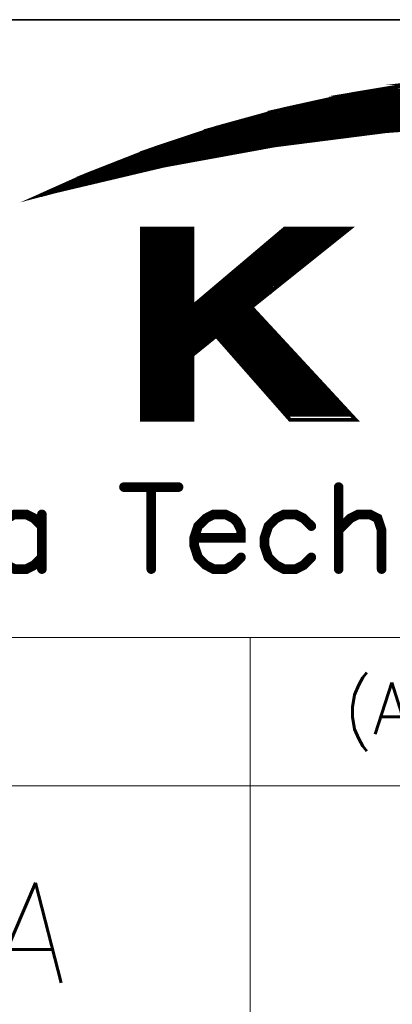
# Model space of a CAD drawing. Header units: millimetres. Extents: x 4497 to 11741, y 5958 to 12619.
# Tile 56 of 256: x 4881 to 4889, y 7003 to 7024. Entities that reach past the tile are written whole.
import ezdxf
from ezdxf.enums import TextEntityAlignment as Align

# ---------------------------------------------------------------- set-up
doc = ezdxf.new("R2010")
doc.units = ezdxf.units.MM
doc.header["$LTSCALE"] = 0.8
doc.layers.get('0').update_dxf_attribs({"linetype": 'CONTINUOUS', "lineweight": 0})
doc.layers.add('2', color=3, linetype='CONTINUOUS', lineweight=0)
doc.styles.get("Standard").update_dxf_attribs({"font": 'romans.shx', "width": 0.8, "oblique": 5, "bigfont": 'whgtxt.shx'})

# ---------------------------------------------------------------- blocks, each defined once
blk = doc.blocks.new('SMOOTH_0$0254')
at = {"const_width": 0.0127}
blk.add_lwpolyline([(-0.00635, 0, 1), (0.00635, 0, 1)], format="xyb", close=True, dxfattribs=at)
blk = doc.blocks.new('SMOOTH_0$064516')
at = {"const_width": 0.0323}
blk.add_lwpolyline([(-0.0161, 0, 1), (0.0161, 0, 1)], format="xyb", close=True, dxfattribs=at)
blk = doc.blocks.new('logo')
at = {"color": 7}
for points, const_width in [([(-3495.641, 5338.044), (-3491.64, 5339.83), (-3485.861, 5342.097), (-3479.97, 5344.064), (-3473.985, 5345.713), (-3467.914, 5347.052), (-3461.791, 5348.074)], 0.338), ([(-3454.81, 5344.51), (-3464.814, 5343.755), (-3474.775, 5342.484), (-3484.65, 5340.681), (-3494.422, 5338.371), (-3495.641, 5338.044)], 0.338), ([(-3470.624, 5346.391), (-3420.251, 5346.391)], 0.338), ([(-3421.603, 5346.729), (-3469.272, 5346.729)], 0.338), ([(-3474.343, 5345.546), (-3416.87, 5345.546)], 0.338), ([(-3418.222, 5345.884), (-3472.483, 5345.884)], 0.338), ([(-3476.202, 5344.954), (-3414.588, 5344.954)], 0.338), ([(-3475.526, 5345.207), (-3415.518, 5345.207)], 0.338), ([(-3478.738, 5344.278), (-3459.298, 5344.278)], 0.338), ([(-3467.75, 5343.602), (-3467.328, 5343.602)], 0.338), ([(-3483.555, 5342.756), (-3473.836, 5342.756)], 0.338), ([(-3482.71, 5343.01), (-3471.976, 5343.01)], 0.338), ([(-3482.034, 5343.264), (-3469.948, 5343.264)], 0.338), ([(-3481.273, 5343.517), (-3467.75, 5343.517)], 0.338), ([(-3473.92, 5342.841), (-3473.159, 5342.841)], 0.338), ([(-3472.061, 5343.095), (-3471.131, 5343.095)], 0.338), ([(-3469.863, 5343.348), (-3469.271, 5343.348)], 0.338), ([(-3486.006, 5341.911), (-3478.738, 5341.911)], 0.338), ([(-3484.823, 5342.249), (-3476.625, 5342.249)], 0.338), ([(-3487.866, 5341.151), (-3483.048, 5341.151)], 0.338), ([(-3487.189, 5341.404), (-3481.611, 5341.404)], 0.338), ([(-3486.682, 5341.658), (-3480.09, 5341.658)], 0.338), ([(-3484.4, 5340.982), (-3483.809, 5340.982)], 0.338), ([(-3483.133, 5341.235), (-3482.541, 5341.235)], 0.338), ([(-3481.611, 5341.489), (-3481.104, 5341.489)], 0.338), ([(-3480.005, 5341.742), (-3479.752, 5341.742)], 0.338), ([(-3492.683, 5338.869), (-3489.049, 5340.559)], 0.338), ([(-3489.387, 5340.474), (-3491.584, 5339.545)], 0.338), ([(-3491.415, 5339.207), (-3488.626, 5340.559)], 0.338), ([(-3490.401, 5339.46), (-3488.204, 5340.559)], 0.338), ([(-3489.133, 5340.052), (-3488.035, 5340.052)], 0.338), ([(-3488.626, 5340.221), (-3487.02, 5340.221)], 0.338), ([(-3488.457, 5340.897), (-3484.485, 5340.897)], 0.338), ([(-3488.373, 5340.474), (-3486.091, 5340.474)], 0.338), ([(-3493.613, 5338.7), (-3491.584, 5339.629)], 0.338), ([(-3486.344, 5335.065), (-3486.344, 5318.162)], 0.338), ([(-3486.091, 5318.077), (-3486.091, 5334.981)], 0.338), ([(-3485.837, 5318.077), (-3485.837, 5334.981)], 0.338), ([(-3485.584, 5318.077), (-3485.584, 5334.981)], 0.338), ([(-3485.33, 5318.077), (-3485.33, 5334.981)], 0.338), ([(-3485.076, 5318.077), (-3485.076, 5334.981)], 0.338), ([(-3484.823, 5318.077), (-3484.823, 5334.981)], 0.338), ([(-3484.569, 5317.993), (-3484.569, 5334.896)], 0.338), ([(-3484.316, 5317.993), (-3484.316, 5334.896)], 0.338), ([(-3484.062, 5318.077), (-3484.062, 5334.981)], 0.338), ([(-3483.893, 5335.065), (-3483.893, 5317.993)], 0.338), ([(-3483.724, 5318.077), (-3483.724, 5334.981)], 0.338), ([(-3483.471, 5318.077), (-3483.471, 5334.981)], 0.338), ([(-3483.217, 5318.077), (-3483.217, 5334.981)], 0.338), ([(-3482.963, 5318.077), (-3482.963, 5334.981)], 0.338), ([(-3482.71, 5318.077), (-3482.71, 5334.981)], 0.338), ([(-3482.456, 5318.077), (-3482.456, 5334.981)], 0.338), ([(-3482.203, 5317.993), (-3482.203, 5334.896)], 0.338), ([(-3475.103, 5333.967), (-3469.61, 5333.967)], 0.338), ([(-3474.681, 5334.22), (-3469.187, 5334.22)], 0.338), ([(-3474.427, 5334.474), (-3468.933, 5334.474)], 0.338), ([(-3474.174, 5334.727), (-3468.494, 5334.727)], 0.338), ([(-3475.948, 5333.206), (-3470.455, 5333.206)], 0.338), ([(-3475.61, 5333.459), (-3470.201, 5333.459)], 0.338), ([(-3475.357, 5333.713), (-3469.863, 5333.713)], 0.338), ([(-3477.216, 5332.192), (-3471.723, 5332.192)], 0.338), ([(-3476.878, 5332.445), (-3471.469, 5332.445)], 0.338), ([(-3476.54, 5332.699), (-3471.215, 5332.699)], 0.338), ([(-3476.287, 5332.952), (-3470.793, 5332.952)], 0.338), ([(-3478.061, 5331.431), (-3472.737, 5331.431)], 0.338), ([(-3477.723, 5331.685), (-3472.399, 5331.685)], 0.338), ([(-3477.47, 5331.938), (-3472.145, 5331.938)], 0.338), ([(-3479.245, 5330.417), (-3474.005, 5330.417)], 0.338), ([(-3478.991, 5330.67), (-3473.666, 5330.67)], 0.338), ([(-3478.653, 5330.924), (-3473.413, 5330.924)], 0.338), ([(-3478.399, 5331.177), (-3473.075, 5331.177)], 0.338), ([(-3480.174, 5329.656), (-3474.934, 5329.656), (-3474.934, 5329.572), (-3474.85, 5329.656)], 0.338), ([(-3479.836, 5329.91), (-3474.681, 5329.91)], 0.338), ([(-3479.498, 5330.163), (-3474.343, 5330.163)], 0.338), ([(-3481.442, 5328.642), (-3476.202, 5328.642)], 0.338), ([(-3481.104, 5328.895), (-3475.948, 5328.895)], 0.338), ([(-3480.766, 5329.149), (-3475.61, 5329.149)], 0.338), ([(-3480.428, 5329.403), (-3475.272, 5329.403)], 0.338), ([(-3482.203, 5327.797), (-3476.709, 5327.797)], 0.338), ([(-3481.696, 5328.388), (-3476.54, 5328.388)], 0.338), ([(-3482.372, 5327.374), (-3476.287, 5327.374)], 0.338), ([(-3482.372, 5327.036), (-3476.117, 5327.036)], 0.338), ([(-3482.287, 5326.867), (-3475.864, 5326.867)], 0.338), ([(-3482.203, 5327.543), (-3476.456, 5327.543)], 0.338), ([(-3482.203, 5327.205), (-3476.117, 5327.205)], 0.338), ([(-3475.441, 5326.36), (-3482.372, 5326.36)], 0.338), ([(-3482.372, 5326.191), (-3475.272, 5326.191)], 0.338), ([(-3482.287, 5326.529), (-3475.526, 5326.529)], 0.338), ([(-3482.456, 5325.261), (-3480.428, 5325.261)], 0.338), ([(-3482.287, 5325.937), (-3475.019, 5325.937)], 0.338), ([(-3482.287, 5325.092), (-3480.681, 5325.092)], 0.338), ([(-3482.203, 5325.684), (-3474.765, 5325.684)], 0.338), ([(-3479.667, 5325.261), (-3474.427, 5325.261)], 0.338), ([(-3482.372, 5324.247), (-3481.527, 5324.247)], 0.338), ([(-3482.287, 5324.923), (-3480.851, 5324.923)], 0.338), ([(-3482.287, 5324.5), (-3481.273, 5324.5)], 0.338), ([(-3482.203, 5324.754), (-3481.02, 5324.754)], 0.338), ([(-3479.498, 5325.008), (-3474.174, 5325.008)], 0.338), ([(-3479.16, 5324.754), (-3473.92, 5324.754)], 0.338), ([(-3478.991, 5324.5), (-3473.666, 5324.5)], 0.338), ([(-3478.738, 5324.247), (-3473.497, 5324.247)], 0.338), ([(-3482.372, 5324.078), (-3481.865, 5324.078)], 0.338), ([(-3478.569, 5323.993), (-3473.244, 5323.993)], 0.338), ([(-3478.399, 5323.74), (-3472.99, 5323.74)], 0.338), ([(-3478.146, 5323.486), (-3472.737, 5323.486)], 0.338), ([(-3477.892, 5323.233), (-3472.483, 5323.233)], 0.338), ([(-3477.723, 5322.979), (-3472.314, 5322.979)], 0.338), ([(-3477.47, 5322.726), (-3472.061, 5322.726)], 0.338), ([(-3477.216, 5322.472), (-3471.807, 5322.472)], 0.338), ([(-3476.963, 5322.218), (-3471.638, 5322.218)], 0.338), ([(-3476.794, 5321.965), (-3471.384, 5321.965)], 0.338), ([(-3476.54, 5321.711), (-3471.131, 5321.711)], 0.338), ([(-3476.371, 5321.458), (-3470.877, 5321.458)], 0.338), ([(-3476.117, 5321.204), (-3470.624, 5321.204)], 0.338), ([(-3475.864, 5320.951), (-3470.37, 5320.951)], 0.338), ([(-3475.695, 5320.697), (-3470.201, 5320.697)], 0.338), ([(-3475.441, 5320.444), (-3469.948, 5320.444)], 0.338), ([(-3475.188, 5320.19), (-3469.694, 5320.19)], 0.338), ([(-3475.019, 5319.936), (-3469.525, 5319.936)], 0.338), ([(-3474.85, 5319.683), (-3469.271, 5319.683)], 0.338), ([(-3474.596, 5319.429), (-3469.018, 5319.429)], 0.338), ([(-3474.258, 5319.176), (-3468.764, 5319.176)], 0.338), ([(-3474.089, 5318.922), (-3468.511, 5318.922)], 0.338), ([(-3473.92, 5318.669), (-3468.257, 5318.669)], 0.338), ([(-3473.666, 5318.415), (-3468.004, 5318.415)], 0.338), ([(-3488.222, 5311.965), (-3483.345, 5311.965)], 0.859), ([(-3485.783, 5311.965), (-3485.783, 5304.641)], 0.859), ([(-3469.038, 5311.965), (-3469.038, 5304.641)], 0.859), ([(-3495.555, 5308.479), (-3496.251, 5309.175), (-3496.946, 5309.527), (-3497.994, 5309.527), (-3498.69, 5309.175), (-3499.385, 5308.479), (-3499.737, 5307.431), (-3499.737, 5306.736), (-3499.385, 5305.688), (-3498.69, 5304.993), (-3497.994, 5304.641), (-3496.946, 5304.641), (-3496.251, 5304.993), (-3495.555, 5305.688)], 0.859), ([(-3495.555, 5309.527), (-3495.555, 5304.641)], 0.859), ([(-3481.945, 5307.431), (-3477.763, 5307.431), (-3477.763, 5308.127), (-3478.106, 5308.823), (-3478.459, 5309.175), (-3479.154, 5309.527), (-3480.202, 5309.527), (-3480.897, 5309.175), (-3481.601, 5308.479), (-3481.945, 5307.431), (-3481.945, 5306.736), (-3481.601, 5305.688), (-3480.897, 5304.993), (-3480.202, 5304.641), (-3479.154, 5304.641), (-3478.459, 5304.993), (-3477.763, 5305.688)], 0.859), ([(-3471.477, 5308.479), (-3472.181, 5309.175), (-3472.877, 5309.527), (-3473.925, 5309.527), (-3474.62, 5309.175), (-3475.316, 5308.479), (-3475.668, 5307.431), (-3475.668, 5306.736), (-3475.316, 5305.688), (-3474.62, 5304.993), (-3473.925, 5304.641), (-3472.877, 5304.641), (-3472.181, 5304.993), (-3471.477, 5305.688)], 0.859), ([(-3469.038, 5308.127), (-3467.991, 5309.175), (-3467.295, 5309.527), (-3466.248, 5309.527), (-3465.552, 5309.175), (-3465.2, 5308.127), (-3465.2, 5304.641)], 0.859)]:
    blk.add_lwpolyline(points, dxfattribs=dict(at, const_width=const_width))
at = {"color": 7, "const_width": 0.338}
for points in [[(-3465.91, 5347.379), (-3461.851, 5348.057), (-3429.228, 5348.057), (-3424.695, 5347.379)], [(-3461.782, 5348.065), (-3459.73, 5348.297), (-3430.835, 5348.297), (-3429.285, 5348.065)], [(-3467.914, 5347.044), (-3465.91, 5347.379), (-3424.695, 5347.379), (-3423.06, 5347.044)], [(-3472.036, 5346.133), (-3467.922, 5347.044), (-3423.06, 5347.044), (-3418.615, 5346.133)], [(-3477.436, 5344.751), (-3473.976, 5345.704), (-3416.958, 5345.704), (-3413.297, 5344.751)], [(-3473.976, 5345.704), (-3472.036, 5346.133), (-3418.607, 5346.133), (-3416.958, 5345.704)], [(-3479.961, 5344.055), (-3478.278, 5344.519), (-3454.81, 5344.519), (-3460.948, 5344.055)], [(-3478.278, 5344.519), (-3477.436, 5344.751), (-3444.78, 5344.751), (-3454.81, 5344.519)], [(-3484.645, 5342.492), (-3480.843, 5343.763), (-3464.822, 5343.763), (-3474.775, 5342.493)], [(-3480.843, 5343.763), (-3480.817, 5343.772), (-3464.814, 5343.772), (-3464.822, 5343.763)], [(-3480.818, 5343.772), (-3479.97, 5344.055), (-3460.949, 5344.055), (-3464.7, 5343.772)], [(-3464.814, 5343.763), (-3464.814, 5343.772), (-3464.7, 5343.772), (-3464.814, 5343.763)], [(-3489.423, 5340.689), (-3485.861, 5342.089), (-3476.985, 5342.089), (-3484.65, 5340.689)], [(-3485.852, 5342.089), (-3484.645, 5342.492), (-3474.775, 5342.492), (-3476.985, 5342.089)], [(-3491.631, 5339.822), (-3489.423, 5340.689), (-3484.658, 5340.689), (-3488.321, 5339.822)], [(-3494.873, 5338.379), (-3491.631, 5339.822), (-3488.321, 5339.822), (-3494.413, 5338.379)], [(-3495.53, 5338.087), (-3494.422, 5338.379), (-3494.873, 5338.379), (-3495.53, 5338.087)], [(-3486.616, 5328.092), (-3486.616, 5335.065), (-3482.108, 5335.065), (-3482.108, 5328.092)], [(-3482.108, 5328.092), (-3473.856, 5335.065), (-3468.051, 5335.065), (-3476.771, 5328.092)], [(-3486.616, 5328.04), (-3486.616, 5328.092), (-3476.771, 5328.092), (-3476.836, 5328.04)], [(-3486.616, 5325.473), (-3486.616, 5328.04), (-3476.836, 5328.04), (-3474.458, 5325.473)], [(-3486.616, 5323.747), (-3486.616, 5325.473), (-3479.978, 5325.473), (-3482.108, 5323.747)], [(-3473.375, 5317.968), (-3479.978, 5325.473), (-3474.458, 5325.473), (-3467.51, 5317.968)], [(-3486.616, 5317.968), (-3486.616, 5323.747), (-3482.108, 5323.747), (-3482.108, 5317.968)]]:
    blk.add_lwpolyline(points, close=True, dxfattribs=at)
at = {"color": 7, "xscale": 13.31, "yscale": 13.31, "zscale": 13.31}
for name, p in [('SMOOTH_0$0254', (-3465.91, 5347.379)), ('SMOOTH_0$0254', (-3465.91, 5347.379)), ('SMOOTH_0$0254', (-3470.624, 5346.391)), ('SMOOTH_0$0254', (-3469.272, 5346.729)), ('SMOOTH_0$0254', (-3467.922, 5347.044)), ('SMOOTH_0$0254', (-3467.914, 5347.052)), ('SMOOTH_0$0254', (-3467.914, 5347.044)), ('SMOOTH_0$0254', (-3474.343, 5345.546)), ('SMOOTH_0$0254', (-3473.985, 5345.713)), ('SMOOTH_0$0254', (-3473.976, 5345.704)), ('SMOOTH_0$0254', (-3473.976, 5345.704)), ('SMOOTH_0$0254', (-3472.483, 5345.884)), ('SMOOTH_0$0254', (-3472.036, 5346.133)), ('SMOOTH_0$0254', (-3472.036, 5346.133)), ('SMOOTH_0$0254', (-3478.278, 5344.519)), ('SMOOTH_0$0254', (-3478.278, 5344.519)), ('SMOOTH_0$0254', (-3477.436, 5344.751)), ('SMOOTH_0$0254', (-3477.436, 5344.751)), ('SMOOTH_0$0254', (-3476.202, 5344.954)), ('SMOOTH_0$0254', (-3475.526, 5345.207)), ('SMOOTH_0$0254', (-3480.843, 5343.763)), ('SMOOTH_0$0254', (-3480.843, 5343.763)), ('SMOOTH_0$0254', (-3480.818, 5343.772)), ('SMOOTH_0$0254', (-3480.817, 5343.772)), ('SMOOTH_0$0254', (-3479.97, 5344.064)), ('SMOOTH_0$0254', (-3479.97, 5344.055)), ('SMOOTH_0$0254', (-3479.961, 5344.055)), ('SMOOTH_0$0254', (-3478.738, 5344.278)), ('SMOOTH_0$0254', (-3467.75, 5343.602)), ('SMOOTH_0$0254', (-3467.328, 5343.602)), ('SMOOTH_0$0254', (-3464.822, 5343.763)), ('SMOOTH_0$0254', (-3464.822, 5343.763)), ('SMOOTH_0$0254', (-3464.814, 5343.772)), ('SMOOTH_0$0254', (-3464.814, 5343.772)), ('SMOOTH_0$0254', (-3464.814, 5343.763)), ('SMOOTH_0$0254', (-3464.814, 5343.763)), ('SMOOTH_0$0254', (-3464.814, 5343.755)), ('SMOOTH_0$0254', (-3464.7, 5343.772)), ('SMOOTH_0$0254', (-3464.7, 5343.772)), ('SMOOTH_0$0254', (-3483.555, 5342.756)), ('SMOOTH_0$0254', (-3482.71, 5343.01)), ('SMOOTH_0$0254', (-3482.034, 5343.264)), ('SMOOTH_0$0254', (-3481.273, 5343.517)), ('SMOOTH_0$0254', (-3473.92, 5342.841)), ('SMOOTH_0$0254', (-3473.836, 5342.756)), ('SMOOTH_0$0254', (-3473.159, 5342.841)), ('SMOOTH_0$0254', (-3472.061, 5343.095)), ('SMOOTH_0$0254', (-3471.976, 5343.01)), ('SMOOTH_0$0254', (-3471.131, 5343.095)), ('SMOOTH_0$0254', (-3469.948, 5343.264)), ('SMOOTH_0$0254', (-3469.863, 5343.348)), ('SMOOTH_0$0254', (-3469.271, 5343.348)), ('SMOOTH_0$0254', (-3467.75, 5343.517)), ('SMOOTH_0$0254', (-3486.006, 5341.911)), ('SMOOTH_0$0254', (-3485.861, 5342.097)), ('SMOOTH_0$0254', (-3485.861, 5342.089)), ('SMOOTH_0$0254', (-3485.852, 5342.089)), ('SMOOTH_0$0254', (-3484.823, 5342.249)), ('SMOOTH_0$0254', (-3484.645, 5342.492)), ('SMOOTH_0$0254', (-3484.645, 5342.492)), ('SMOOTH_0$0254', (-3478.738, 5341.911)), ('SMOOTH_0$0254', (-3476.985, 5342.089)), ('SMOOTH_0$0254', (-3476.985, 5342.089)), ('SMOOTH_0$0254', (-3476.625, 5342.249)), ('SMOOTH_0$0254', (-3474.775, 5342.493)), ('SMOOTH_0$0254', (-3474.775, 5342.492)), ('SMOOTH_0$0254', (-3474.775, 5342.484)), ('SMOOTH_0$0254', (-3487.866, 5341.151)), ('SMOOTH_0$0254', (-3487.189, 5341.404)), ('SMOOTH_0$0254', (-3486.682, 5341.658)), ('SMOOTH_0$0254', (-3484.4, 5340.982)), ('SMOOTH_0$0254', (-3483.809, 5340.982)), ('SMOOTH_0$0254', (-3483.133, 5341.235)), ('SMOOTH_0$0254', (-3483.048, 5341.151)), ('SMOOTH_0$0254', (-3482.541, 5341.235)), ('SMOOTH_0$0254', (-3481.611, 5341.489)), ('SMOOTH_0$0254', (-3481.611, 5341.404)), ('SMOOTH_0$0254', (-3481.104, 5341.489)), ('SMOOTH_0$0254', (-3480.09, 5341.658)), ('SMOOTH_0$0254', (-3480.005, 5341.742)), ('SMOOTH_0$0254', (-3479.752, 5341.742)), ('SMOOTH_0$0254', (-3489.423, 5340.689)), ('SMOOTH_0$0254', (-3489.423, 5340.689)), ('SMOOTH_0$0254', (-3489.387, 5340.474)), ('SMOOTH_0$0254', (-3489.133, 5340.052)), ('SMOOTH_0$0254', (-3489.049, 5340.559)), ('SMOOTH_0$0254', (-3488.626, 5340.559)), ('SMOOTH_0$0254', (-3488.626, 5340.221)), ('SMOOTH_0$0254', (-3488.457, 5340.897)), ('SMOOTH_0$0254', (-3488.373, 5340.474)), ('SMOOTH_0$0254', (-3488.204, 5340.559)), ('SMOOTH_0$0254', (-3488.035, 5340.052)), ('SMOOTH_0$0254', (-3487.02, 5340.221)), ('SMOOTH_0$0254', (-3486.091, 5340.474)), ('SMOOTH_0$0254', (-3484.658, 5340.689)), ('SMOOTH_0$0254', (-3484.65, 5340.689)), ('SMOOTH_0$0254', (-3484.65, 5340.681)), ('SMOOTH_0$0254', (-3484.485, 5340.897)), ('SMOOTH_0$0254', (-3491.64, 5339.83)), ('SMOOTH_0$0254', (-3491.631, 5339.822)), ('SMOOTH_0$0254', (-3491.631, 5339.822)), ('SMOOTH_0$0254', (-3491.584, 5339.629)), ('SMOOTH_0$0254', (-3491.584, 5339.545)), ('SMOOTH_0$0254', (-3491.415, 5339.207)), ('SMOOTH_0$0254', (-3490.401, 5339.46)), ('SMOOTH_0$0254', (-3488.321, 5339.822)), ('SMOOTH_0$0254', (-3488.321, 5339.822)), ('SMOOTH_0$0254', (-3494.873, 5338.379)), ('SMOOTH_0$0254', (-3494.873, 5338.379)), ('SMOOTH_0$0254', (-3494.422, 5338.379)), ('SMOOTH_0$0254', (-3494.422, 5338.371)), ('SMOOTH_0$0254', (-3494.413, 5338.379)), ('SMOOTH_0$0254', (-3493.613, 5338.7)), ('SMOOTH_0$0254', (-3492.683, 5338.869)), ('SMOOTH_0$0254', (-3495.641, 5338.044)), ('SMOOTH_0$0254', (-3495.641, 5338.044)), ('SMOOTH_0$0254', (-3495.53, 5338.087)), ('SMOOTH_0$0254', (-3495.53, 5338.087)), ('SMOOTH_0$0254', (-3486.616, 5335.065)), ('SMOOTH_0$0254', (-3486.344, 5335.065)), ('SMOOTH_0$0254', (-3486.091, 5334.981)), ('SMOOTH_0$0254', (-3485.837, 5334.981)), ('SMOOTH_0$0254', (-3485.584, 5334.981)), ('SMOOTH_0$0254', (-3485.33, 5334.981)), ('SMOOTH_0$0254', (-3485.076, 5334.981)), ('SMOOTH_0$0254', (-3484.823, 5334.981)), ('SMOOTH_0$0254', (-3484.569, 5334.896)), ('SMOOTH_0$0254', (-3484.316, 5334.896)), ('SMOOTH_0$0254', (-3484.062, 5334.981)), ('SMOOTH_0$0254', (-3483.893, 5335.065)), ('SMOOTH_0$0254', (-3483.724, 5334.981)), ('SMOOTH_0$0254', (-3483.471, 5334.981)), ('SMOOTH_0$0254', (-3483.217, 5334.981)), ('SMOOTH_0$0254', (-3482.963, 5334.981)), ('SMOOTH_0$0254', (-3482.71, 5334.981)), ('SMOOTH_0$0254', (-3482.456, 5334.981)), ('SMOOTH_0$0254', (-3482.203, 5334.896)), ('SMOOTH_0$0254', (-3482.108, 5335.065)), ('SMOOTH_0$0254', (-3473.856, 5335.065)), ('SMOOTH_0$0254', (-3468.051, 5335.065)), ('SMOOTH_0$0254', (-3475.103, 5333.967)), ('SMOOTH_0$0254', (-3474.681, 5334.22)), ('SMOOTH_0$0254', (-3474.427, 5334.474)), ('SMOOTH_0$0254', (-3474.174, 5334.727)), ('SMOOTH_0$0254', (-3469.61, 5333.967)), ('SMOOTH_0$0254', (-3469.187, 5334.22)), ('SMOOTH_0$0254', (-3468.933, 5334.474)), ('SMOOTH_0$0254', (-3468.494, 5334.727)), ('SMOOTH_0$0254', (-3475.948, 5333.206)), ('SMOOTH_0$0254', (-3475.61, 5333.459)), ('SMOOTH_0$0254', (-3475.357, 5333.713)), ('SMOOTH_0$0254', (-3470.455, 5333.206)), ('SMOOTH_0$0254', (-3470.201, 5333.459)), ('SMOOTH_0$0254', (-3469.863, 5333.713)), ('SMOOTH_0$0254', (-3477.216, 5332.192)), ('SMOOTH_0$0254', (-3476.878, 5332.445)), ('SMOOTH_0$0254', (-3476.54, 5332.699)), ('SMOOTH_0$0254', (-3476.287, 5332.952)), ('SMOOTH_0$0254', (-3471.723, 5332.192)), ('SMOOTH_0$0254', (-3471.469, 5332.445)), ('SMOOTH_0$0254', (-3471.215, 5332.699)), ('SMOOTH_0$0254', (-3470.793, 5332.952)), ('SMOOTH_0$0254', (-3478.061, 5331.431)), ('SMOOTH_0$0254', (-3477.723, 5331.685)), ('SMOOTH_0$0254', (-3477.47, 5331.938)), ('SMOOTH_0$0254', (-3472.737, 5331.431)), ('SMOOTH_0$0254', (-3472.399, 5331.685)), ('SMOOTH_0$0254', (-3472.145, 5331.938)), ('SMOOTH_0$0254', (-3479.245, 5330.417)), ('SMOOTH_0$0254', (-3478.991, 5330.67)), ('SMOOTH_0$0254', (-3478.653, 5330.924)), ('SMOOTH_0$0254', (-3478.399, 5331.177)), ('SMOOTH_0$0254', (-3474.005, 5330.417)), ('SMOOTH_0$0254', (-3473.666, 5330.67)), ('SMOOTH_0$0254', (-3473.413, 5330.924)), ('SMOOTH_0$0254', (-3473.075, 5331.177)), ('SMOOTH_0$0254', (-3480.174, 5329.656)), ('SMOOTH_0$0254', (-3479.836, 5329.91)), ('SMOOTH_0$0254', (-3479.498, 5330.163)), ('SMOOTH_0$0254', (-3474.934, 5329.656)), ('SMOOTH_0$0254', (-3474.934, 5329.572)), ('SMOOTH_0$0254', (-3474.85, 5329.656)), ('SMOOTH_0$0254', (-3474.681, 5329.91)), ('SMOOTH_0$0254', (-3474.343, 5330.163)), ('SMOOTH_0$0254', (-3481.442, 5328.642)), ('SMOOTH_0$0254', (-3481.104, 5328.895)), ('SMOOTH_0$0254', (-3480.766, 5329.149)), ('SMOOTH_0$0254', (-3480.428, 5329.403)), ('SMOOTH_0$0254', (-3476.202, 5328.642)), ('SMOOTH_0$0254', (-3475.948, 5328.895)), ('SMOOTH_0$0254', (-3475.61, 5329.149)), ('SMOOTH_0$0254', (-3475.272, 5329.403)), ('SMOOTH_0$0254', (-3486.616, 5328.092)), ('SMOOTH_0$0254', (-3486.616, 5328.092)), ('SMOOTH_0$0254', (-3486.616, 5328.04)), ('SMOOTH_0$0254', (-3486.616, 5328.04)), ('SMOOTH_0$0254', (-3482.203, 5327.797)), ('SMOOTH_0$0254', (-3482.108, 5328.092)), ('SMOOTH_0$0254', (-3482.108, 5328.092)), ('SMOOTH_0$0254', (-3481.696, 5328.388)), ('SMOOTH_0$0254', (-3476.836, 5328.04)), ('SMOOTH_0$0254', (-3476.836, 5328.04)), ('SMOOTH_0$0254', (-3476.771, 5328.092)), ('SMOOTH_0$0254', (-3476.771, 5328.092)), ('SMOOTH_0$0254', (-3476.709, 5327.797)), ('SMOOTH_0$0254', (-3476.54, 5328.388)), ('SMOOTH_0$0254', (-3482.372, 5327.374)), ('SMOOTH_0$0254', (-3482.372, 5327.036)), ('SMOOTH_0$0254', (-3482.287, 5326.867)), ('SMOOTH_0$0254', (-3482.203, 5327.543)), ('SMOOTH_0$0254', (-3482.203, 5327.205)), ('SMOOTH_0$0254', (-3476.456, 5327.543)), ('SMOOTH_0$0254', (-3476.287, 5327.374)), ('SMOOTH_0$0254', (-3476.117, 5327.205)), ('SMOOTH_0$0254', (-3476.117, 5327.036)), ('SMOOTH_0$0254', (-3475.864, 5326.867)), ('SMOOTH_0$0254', (-3482.372, 5326.36)), ('SMOOTH_0$0254', (-3482.372, 5326.191)), ('SMOOTH_0$0254', (-3482.287, 5326.529)), ('SMOOTH_0$0254', (-3475.526, 5326.529)), ('SMOOTH_0$0254', (-3475.441, 5326.36)), ('SMOOTH_0$0254', (-3475.272, 5326.191)), ('SMOOTH_0$0254', (-3486.616, 5325.473)), ('SMOOTH_0$0254', (-3486.616, 5325.473)), ('SMOOTH_0$0254', (-3482.456, 5325.261)), ('SMOOTH_0$0254', (-3482.287, 5325.937)), ('SMOOTH_0$0254', (-3482.287, 5325.092)), ('SMOOTH_0$0254', (-3482.203, 5325.684)), ('SMOOTH_0$0254', (-3480.681, 5325.092)), ('SMOOTH_0$0254', (-3480.428, 5325.261)), ('SMOOTH_0$0254', (-3479.978, 5325.473)), ('SMOOTH_0$0254', (-3479.978, 5325.473)), ('SMOOTH_0$0254', (-3479.667, 5325.261)), ('SMOOTH_0$0254', (-3475.019, 5325.937)), ('SMOOTH_0$0254', (-3474.765, 5325.684)), ('SMOOTH_0$0254', (-3474.458, 5325.473)), ('SMOOTH_0$0254', (-3474.458, 5325.473)), ('SMOOTH_0$0254', (-3474.427, 5325.261)), ('SMOOTH_0$0254', (-3482.372, 5324.247)), ('SMOOTH_0$0254', (-3482.287, 5324.923)), ('SMOOTH_0$0254', (-3482.287, 5324.5)), ('SMOOTH_0$0254', (-3482.203, 5324.754)), ('SMOOTH_0$0254', (-3481.527, 5324.247)), ('SMOOTH_0$0254', (-3481.273, 5324.5)), ('SMOOTH_0$0254', (-3481.02, 5324.754)), ('SMOOTH_0$0254', (-3480.851, 5324.923)), ('SMOOTH_0$0254', (-3479.498, 5325.008)), ('SMOOTH_0$0254', (-3479.16, 5324.754)), ('SMOOTH_0$0254', (-3478.991, 5324.5)), ('SMOOTH_0$0254', (-3478.738, 5324.247)), ('SMOOTH_0$0254', (-3474.174, 5325.008)), ('SMOOTH_0$0254', (-3473.92, 5324.754)), ('SMOOTH_0$0254', (-3473.666, 5324.5)), ('SMOOTH_0$0254', (-3473.497, 5324.247)), ('SMOOTH_0$0254', (-3486.616, 5323.747)), ('SMOOTH_0$0254', (-3486.616, 5323.747)), ('SMOOTH_0$0254', (-3482.372, 5324.078)), ('SMOOTH_0$0254', (-3482.108, 5323.747)), ('SMOOTH_0$0254', (-3482.108, 5323.747)), ('SMOOTH_0$0254', (-3481.865, 5324.078)), ('SMOOTH_0$0254', (-3478.569, 5323.993)), ('SMOOTH_0$0254', (-3478.399, 5323.74)), ('SMOOTH_0$0254', (-3478.146, 5323.486)), ('SMOOTH_0$0254', (-3473.244, 5323.993)), ('SMOOTH_0$0254', (-3472.99, 5323.74)), ('SMOOTH_0$0254', (-3472.737, 5323.486)), ('SMOOTH_0$0254', (-3477.892, 5323.233)), ('SMOOTH_0$0254', (-3477.723, 5322.979)), ('SMOOTH_0$0254', (-3477.47, 5322.726)), ('SMOOTH_0$0254', (-3477.216, 5322.472)), ('SMOOTH_0$0254', (-3472.483, 5323.233)), ('SMOOTH_0$0254', (-3472.314, 5322.979)), ('SMOOTH_0$0254', (-3472.061, 5322.726)), ('SMOOTH_0$0254', (-3471.807, 5322.472)), ('SMOOTH_0$0254', (-3476.963, 5322.218)), ('SMOOTH_0$0254', (-3476.794, 5321.965)), ('SMOOTH_0$0254', (-3476.54, 5321.711)), ('SMOOTH_0$0254', (-3471.638, 5322.218)), ('SMOOTH_0$0254', (-3471.384, 5321.965)), ('SMOOTH_0$0254', (-3471.131, 5321.711)), ('SMOOTH_0$0254', (-3476.371, 5321.458)), ('SMOOTH_0$0254', (-3476.117, 5321.204)), ('SMOOTH_0$0254', (-3475.864, 5320.951)), ('SMOOTH_0$0254', (-3475.695, 5320.697)), ('SMOOTH_0$0254', (-3470.877, 5321.458)), ('SMOOTH_0$0254', (-3470.624, 5321.204)), ('SMOOTH_0$0254', (-3470.37, 5320.951)), ('SMOOTH_0$0254', (-3470.201, 5320.697)), ('SMOOTH_0$0254', (-3475.441, 5320.444)), ('SMOOTH_0$0254', (-3475.188, 5320.19)), ('SMOOTH_0$0254', (-3475.019, 5319.936)), ('SMOOTH_0$0254', (-3469.948, 5320.444)), ('SMOOTH_0$0254', (-3469.694, 5320.19)), ('SMOOTH_0$0254', (-3469.525, 5319.936)), ('SMOOTH_0$0254', (-3474.85, 5319.683)), ('SMOOTH_0$0254', (-3474.596, 5319.429)), ('SMOOTH_0$0254', (-3474.258, 5319.176)), ('SMOOTH_0$0254', (-3474.089, 5318.922)), ('SMOOTH_0$0254', (-3469.271, 5319.683)), ('SMOOTH_0$0254', (-3469.018, 5319.429)), ('SMOOTH_0$0254', (-3468.764, 5319.176)), ('SMOOTH_0$0254', (-3468.511, 5318.922)), ('SMOOTH_0$0254', (-3486.344, 5318.162)), ('SMOOTH_0$0254', (-3486.091, 5318.077)), ('SMOOTH_0$0254', (-3485.837, 5318.077)), ('SMOOTH_0$0254', (-3485.584, 5318.077)), ('SMOOTH_0$0254', (-3485.33, 5318.077)), ('SMOOTH_0$0254', (-3485.076, 5318.077)), ('SMOOTH_0$0254', (-3484.823, 5318.077)), ('SMOOTH_0$0254', (-3484.062, 5318.077)), ('SMOOTH_0$0254', (-3483.724, 5318.077)), ('SMOOTH_0$0254', (-3483.471, 5318.077)), ('SMOOTH_0$0254', (-3483.217, 5318.077)), ('SMOOTH_0$0254', (-3482.963, 5318.077)), ('SMOOTH_0$0254', (-3482.71, 5318.077)), ('SMOOTH_0$0254', (-3482.456, 5318.077)), ('SMOOTH_0$0254', (-3473.92, 5318.669)), ('SMOOTH_0$0254', (-3473.666, 5318.415)), ('SMOOTH_0$0254', (-3468.257, 5318.669)), ('SMOOTH_0$0254', (-3468.004, 5318.415)), ('SMOOTH_0$0254', (-3486.616, 5317.968)), ('SMOOTH_0$0254', (-3484.569, 5317.993)), ('SMOOTH_0$0254', (-3484.316, 5317.993)), ('SMOOTH_0$0254', (-3483.893, 5317.993)), ('SMOOTH_0$0254', (-3482.203, 5317.993)), ('SMOOTH_0$0254', (-3482.108, 5317.968)), ('SMOOTH_0$0254', (-3473.375, 5317.968)), ('SMOOTH_0$0254', (-3467.51, 5317.968)), ('SMOOTH_0$064516', (-3488.222, 5311.965)), ('SMOOTH_0$064516', (-3485.783, 5311.965)), ('SMOOTH_0$064516', (-3483.345, 5311.965)), ('SMOOTH_0$064516', (-3469.038, 5311.965)), ('SMOOTH_0$064516', (-3496.946, 5309.527)), ('SMOOTH_0$064516', (-3496.251, 5309.175)), ('SMOOTH_0$064516', (-3495.555, 5309.527)), ('SMOOTH_0$064516', (-3480.897, 5309.175)), ('SMOOTH_0$064516', (-3480.202, 5309.527)), ('SMOOTH_0$064516', (-3479.154, 5309.527)), ('SMOOTH_0$064516', (-3478.459, 5309.175)), ('SMOOTH_0$064516', (-3474.62, 5309.175)), ('SMOOTH_0$064516', (-3473.925, 5309.527)), ('SMOOTH_0$064516', (-3472.877, 5309.527)), ('SMOOTH_0$064516', (-3472.181, 5309.175)), ('SMOOTH_0$064516', (-3467.991, 5309.175)), ('SMOOTH_0$064516', (-3467.295, 5309.527)), ('SMOOTH_0$064516', (-3466.248, 5309.527)), ('SMOOTH_0$064516', (-3465.552, 5309.175)), ('SMOOTH_0$064516', (-3495.555, 5308.479)), ('SMOOTH_0$064516', (-3481.601, 5308.479)), ('SMOOTH_0$064516', (-3478.106, 5308.823)), ('SMOOTH_0$064516', (-3477.763, 5308.127)), ('SMOOTH_0$064516', (-3475.316, 5308.479)), ('SMOOTH_0$064516', (-3471.477, 5308.479)), ('SMOOTH_0$064516', (-3469.038, 5308.127)), ('SMOOTH_0$064516', (-3465.2, 5308.127)), ('SMOOTH_0$064516', (-3481.945, 5307.431)), ('SMOOTH_0$064516', (-3481.945, 5307.431)), ('SMOOTH_0$064516', (-3477.763, 5307.431)), ('SMOOTH_0$064516', (-3475.668, 5307.431)), ('SMOOTH_0$064516', (-3481.945, 5306.736)), ('SMOOTH_0$064516', (-3475.668, 5306.736)), ('SMOOTH_0$064516', (-3495.555, 5305.688)), ('SMOOTH_0$064516', (-3481.601, 5305.688)), ('SMOOTH_0$064516', (-3477.763, 5305.688)), ('SMOOTH_0$064516', (-3475.316, 5305.688)), ('SMOOTH_0$064516', (-3471.477, 5305.688)), ('SMOOTH_0$064516', (-3496.946, 5304.641)), ('SMOOTH_0$064516', (-3496.251, 5304.993)), ('SMOOTH_0$064516', (-3495.555, 5304.641)), ('SMOOTH_0$064516', (-3485.783, 5304.641)), ('SMOOTH_0$064516', (-3480.897, 5304.993)), ('SMOOTH_0$064516', (-3480.202, 5304.641)), ('SMOOTH_0$064516', (-3479.154, 5304.641)), ('SMOOTH_0$064516', (-3478.459, 5304.993)), ('SMOOTH_0$064516', (-3474.62, 5304.993)), ('SMOOTH_0$064516', (-3473.925, 5304.641)), ('SMOOTH_0$064516', (-3472.877, 5304.641)), ('SMOOTH_0$064516', (-3472.181, 5304.993)), ('SMOOTH_0$064516', (-3469.038, 5304.641)), ('SMOOTH_0$064516', (-3465.2, 5304.641))]:
    blk.add_blockref(name, p, dxfattribs=at)

msp = doc.modelspace()

# ---------------------------------------------------------------- linework, layer by layer
at = {"color": 7, "linetype": 'Continuous', "lineweight": 35}
msp.add_line((4856.368, 7024.492), (4931.827, 7024.492), dxfattribs=at)
at = {"color": 7, "linetype": 'Continuous'}
for p, q in [((4856.368, 7010.822), (4931.827, 7010.822)), ((4885.895, 6981.295), (4885.895, 7010.822)), ((4856.368, 7007.542), (4900.659, 7007.542))]:
    msp.add_line(p, q, dxfattribs=at)

# ---------------------------------------------------------------- block references
at = {"color": 3, "linetype": 'Continuous', "xscale": 0.2477402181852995, "yscale": 0.2477402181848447, "zscale": 0.2477402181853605}
msp.add_blockref('logo', (5747.272, 5698.162), dxfattribs=at)

# ---------------------------------------------------------------- texts
at = {"color": 7, "linetype": 'Continuous', "width": 0.933333}
msp.add_text('(APPROVED)', height=1.1408, dxfattribs=at).set_placement((4887.977, 7009.826), align=Align.TOP_LEFT)
at = {"layer": '2', "linetype": 'Continuous', "oblique": 5}
msp.add_text('J.M.A', height=2.2157, dxfattribs=at).set_placement((4874.395, 7003.176))

doc.saveas('drawing.dxf')
